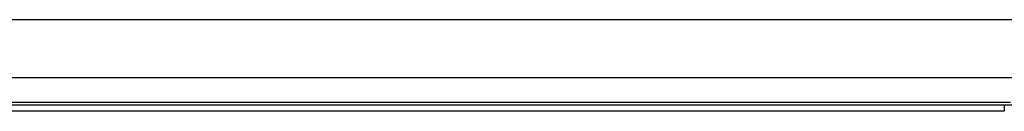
# Model space of a CAD drawing. Header units: inches. Extents: x 20 to 683, y 61 to 320.
# Tile 56 of 256: x 54.656 to 65.207, y 183.776 to 184.759. Entities that reach past the tile are written whole.
import ezdxf

# ---------------------------------------------------------------- set-up
doc = ezdxf.new("R2010")
doc.units = ezdxf.units.IN
doc.header["$MEASUREMENT"] = 0
doc.layers.add('Visible Edges(ANSI)', color=7, linetype='Continuous', lineweight=25)
doc.layers.add('Visible Tangent Edges(ANSI)', color=7, linetype='Continuous', lineweight=25)

msp = doc.modelspace()

# ---------------------------------------------------------------- linework, layer by layer
at = {"layer": 'Visible Edges(ANSI)'}
for p, q in [((21.281, 184.759), (91.217, 184.759)), ((65.545, 184.134), (46.954, 184.134)), ((47.292, 183.844), (65.207, 183.844)), ((65.207, 183.844), (65.519, 183.844)), ((65.207, 183.776), (47.292, 183.776))]:
    msp.add_line(p, q, dxfattribs=at)
at = {"layer": 'Visible Tangent Edges(ANSI)'}
for p, q in [((47.225, 183.875), (65.273, 183.875)), ((65.207, 183.844), (65.207, 183.776))]:
    msp.add_line(p, q, dxfattribs=at)

doc.saveas('drawing.dxf')
